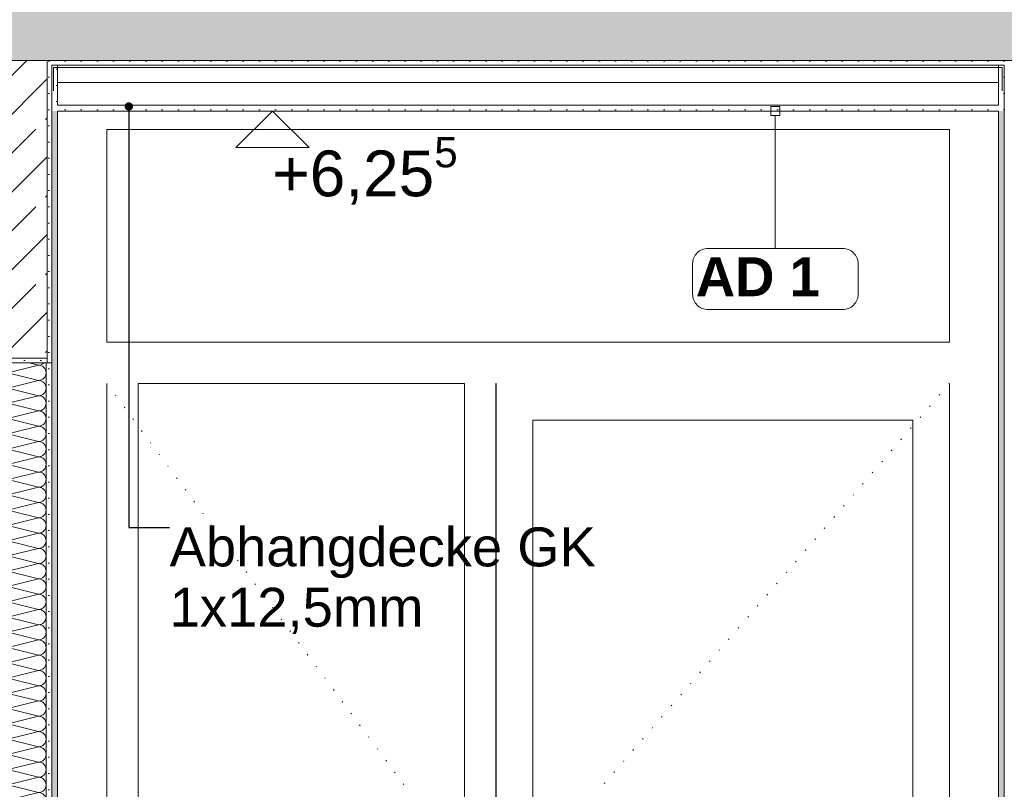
# Model space of a CAD drawing. Header units: metres. Extents: x -17.8 to 3.6, y -5.9 to 16.3.
# Tile 41 of 77: x -8.2 to -6, y 4.8 to 6.5. Entities that reach past the tile are written whole.
import ezdxf

# ---------------------------------------------------------------- set-up
doc = ezdxf.new("R2010")
doc.units = ezdxf.units.M
doc.header["$MEASUREMENT"] = 0
doc.linetypes.add('Wipeout_Contour', pattern=[1, 0, -1])
for name, color, linetype in [('152 - Bemaßung_ Beschriftung.Ausbau', 7, 'Continuous'), ('301 - Elemente.Linie', 7, 'Continuous'), ('603 - Struktur.Bodenplatte_ Decke Roh', 7, 'Continuous'), ('608 - Struktur.Träger', 7, 'Continuous'), ('Neubau_152 - Bemaßung_ Beschriftung.Ausbau', 7, 'Continuous'), ('Neubau_605 - Struktur.Wand Innen', 7, 'Continuous'), ('Neubau_606 - Struktur.Wand Innen Ausbau', 7, 'Continuous'), ('Neubau_651 - Abdeckung.Decke abgehängt_ bekleidet', 7, 'Continuous')]:
    doc.layers.add(name, color=color, linetype=linetype)
doc.styles.add('ERSTELLTER_STIL_1', font='txt')
doc.styles.add('ERSTELLTER_STIL_2', font='txt')
doc.dimstyles.new('ERSTELLTER_STIL__1', dxfattribs={"dimtxt": 0.1, "dimasz": 0.0532, "dimexe": 0.18, "dimexo": 0.0625, "dimgap": 0, "dimtad": 1, "dimzin": 0, "dimdsep": 46, "dimtxsty": 'ERSTELLTER_STIL_1', "dimblk": 'ARROWHEAD_2', "dimblk1": 'ARROWHEAD_2', "dimblk2": 'ARROWHEAD_2', "dimcen": 0.09, "dimse1": 1, "dimse2": 1, "dimclrd": 7, "dimclre": 7, "dimclrt": 7, "dimazin": 0, "dimtfac": 1, "dimtdec": 4, "dimtmove": 0, "dimatfit": 3, "dimfxl": 1, "dimtolj": 1, "dimtzin": 0, "dimarcsym": 0})
doc.dimstyles.new('ERSTELLTER_STIL__4', dxfattribs={"dimtxt": 0.18, "dimasz": 0.03648, "dimexe": 0.18, "dimexo": 0.0625, "dimgap": 0, "dimtad": 0, "dimtih": 1, "dimtoh": 1, "dimdec": 4, "dimzin": 0, "dimdsep": 46, "dimcen": 0.09, "dimadec": 0, "dimazin": 0, "dimtfac": 1, "dimtdec": 4, "dimtmove": 0, "dimatfit": 3, "dimldrblk": 'ARROWHEAD_11', "dimfxl": 1, "dimtolj": 1, "dimtzin": 0, "dimarcsym": 0})
pattern_1 = [(45, (0, 0), (-0.0848528, 0.0848528), []), (45, (-0.04243, 0.04243), (-0.0848528, 0.0848528), [0.09, -0.03])]
pattern_2 = [(45, (0, 0), (-0.01767767, 0.01767767), [0, -0.025])]

# ---------------------------------------------------------------- blocks, each defined once
blk = doc.blocks.new('*X17')
at = {"layer": 'Neubau_606 - Struktur.Wand Innen Ausbau', "color": 1, "linetype": 'Continuous', "lineweight": 5}
for p, q in [((-8.1191, 5.7), (-8.1858, 5.6833)), ((-8.1191, 5.7), (-8.1391, 5.705)), ((-8.1191, 5.6667), (-8.1858, 5.6833)), ((-8.1191, 5.6667), (-8.1858, 5.65)), ((-8.1191, 5.6333), (-8.1858, 5.65)), ((-8.1191, 5.6333), (-8.1858, 5.6167)), ((-8.1191, 5.6), (-8.1858, 5.6167)), ((-8.1191, 5.6), (-8.1858, 5.5833)), ((-8.1191, 5.5667), (-8.1858, 5.5833)), ((-8.1191, 5.5667), (-8.1858, 5.55)), ((-8.1191, 5.5333), (-8.1858, 5.55)), ((-8.1191, 5.5333), (-8.1858, 5.5167)), ((-8.1191, 5.5), (-8.1858, 5.5167)), ((-8.1191, 5.5), (-8.1858, 5.4833)), ((-8.1191, 5.4667), (-8.1858, 5.4833)), ((-8.1191, 5.4667), (-8.1858, 5.45)), ((-8.1191, 5.4333), (-8.1858, 5.45)), ((-8.1191, 5.4333), (-8.1858, 5.4167)), ((-8.1191, 5.4), (-8.1858, 5.4167)), ((-8.1191, 5.4), (-8.1858, 5.3833)), ((-8.1191, 5.3667), (-8.1858, 5.3833)), ((-8.1191, 5.3667), (-8.1858, 5.35)), ((-8.1191, 5.3333), (-8.1858, 5.35)), ((-8.1191, 5.3333), (-8.1858, 5.3167)), ((-8.1191, 5.3), (-8.1858, 5.3167)), ((-8.1191, 5.3), (-8.1858, 5.2833)), ((-8.1191, 5.2667), (-8.1858, 5.2833)), ((-8.1191, 5.2667), (-8.1858, 5.25)), ((-8.1191, 5.2333), (-8.1858, 5.25)), ((-8.1191, 5.2333), (-8.1858, 5.2167)), ((-8.1191, 5.2), (-8.1858, 5.2167)), ((-8.1191, 5.2), (-8.1858, 5.1833)), ((-8.1191, 5.1667), (-8.1858, 5.1833)), ((-8.1191, 5.1667), (-8.1858, 5.15)), ((-8.1191, 5.1333), (-8.1858, 5.15)), ((-8.1191, 5.1333), (-8.1858, 5.1167)), ((-8.1191, 5.1), (-8.1858, 5.1167)), ((-8.1191, 5.1), (-8.1858, 5.0833)), ((-8.1191, 5.0667), (-8.1858, 5.0833)), ((-8.1191, 5.0667), (-8.1858, 5.05)), ((-8.1191, 5.0333), (-8.1858, 5.05)), ((-8.1191, 5.0333), (-8.1858, 5.0167)), ((-8.1191, 5), (-8.1858, 5.0167)), ((-8.1191, 5), (-8.1858, 4.9833)), ((-8.1191, 4.9667), (-8.1858, 4.9833)), ((-8.1191, 4.9667), (-8.1858, 4.95)), ((-8.1191, 4.9333), (-8.1858, 4.95)), ((-8.1191, 4.9333), (-8.1858, 4.9167)), ((-8.1191, 4.9), (-8.1858, 4.9167)), ((-8.1191, 4.9), (-8.1858, 4.8833)), ((-8.1191, 4.8667), (-8.1858, 4.8833)), ((-8.1191, 4.8667), (-8.1858, 4.85)), ((-8.1191, 4.8333), (-8.1858, 4.85)), ((-8.1191, 4.8333), (-8.1858, 4.8167)), ((-8.1191, 4.8), (-8.1858, 4.8167)), ((-8.1191, 4.8), (-8.1858, 4.7833)), ((-8.1191, 4.7667), (-8.1858, 4.7833)), ((-8.1191, 4.7667), (-8.1858, 4.75)), ((-8.1191, 4.7333), (-8.1858, 4.75)), ((-8.1191, 4.7333), (-8.1858, 4.7167)), ((-8.1191, 4.7), (-8.1858, 4.7167)), ((-8.1191, 4.7), (-8.1858, 4.6833)), ((-8.1191, 4.6667), (-8.1858, 4.6833)), ((-8.1191, 4.6667), (-8.1858, 4.65)), ((-8.1191, 4.6333), (-8.1858, 4.65)), ((-8.1191, 4.6333), (-8.1858, 4.6167)), ((-8.1191, 4.6), (-8.1858, 4.6167)), ((-8.1191, 4.6), (-8.1858, 4.5833)), ((-8.1191, 4.5667), (-8.1858, 4.5833)), ((-8.1191, 4.5667), (-8.1858, 4.55)), ((-8.1191, 4.5333), (-8.1858, 4.55)), ((-8.1191, 4.5333), (-8.1858, 4.5167)), ((-8.1191, 4.5), (-8.1858, 4.5167)), ((-8.1191, 4.5), (-8.1858, 4.4833)), ((-8.1191, 4.4667), (-8.1858, 4.4833)), ((-8.1191, 4.4667), (-8.1858, 4.45)), ((-8.1191, 4.4333), (-8.1858, 4.45)), ((-8.1191, 4.4333), (-8.1858, 4.4167)), ((-8.1191, 4.4), (-8.1858, 4.4167)), ((-8.1191, 4.4), (-8.1858, 4.3833)), ((-8.1191, 4.3667), (-8.1858, 4.3833)), ((-8.1191, 4.3667), (-8.1858, 4.35)), ((-8.1191, 4.3333), (-8.1858, 4.35)), ((-8.1191, 4.3333), (-8.1858, 4.3167)), ((-8.1191, 4.3), (-8.1858, 4.3167)), ((-8.1191, 4.3), (-8.1858, 4.2833)), ((-8.1191, 4.2667), (-8.1858, 4.2833)), ((-8.1191, 4.2667), (-8.1858, 4.25)), ((-8.1191, 4.2333), (-8.1858, 4.25)), ((-8.1191, 4.2333), (-8.1858, 4.2167)), ((-8.1191, 4.2), (-8.1858, 4.2167)), ((-8.1191, 4.2), (-8.1858, 4.1833)), ((-8.1191, 4.1667), (-8.1858, 4.1833)), ((-8.1191, 4.1667), (-8.1858, 4.15)), ((-8.1191, 4.1333), (-8.1858, 4.15)), ((-8.1191, 4.1333), (-8.1858, 4.1167)), ((-8.1191, 4.1), (-8.1858, 4.1167)), ((-8.1191, 4.1), (-8.1858, 4.0833)), ((-8.1191, 4.0667), (-8.1858, 4.0833)), ((-8.1191, 4.0667), (-8.1858, 4.05)), ((-8.1191, 4.0333), (-8.1858, 4.05)), ((-8.1191, 4.0333), (-8.1858, 4.0167)), ((-8.1191, 4), (-8.1858, 4.0167)), ((-8.1191, 4), (-8.1858, 3.9833)), ((-8.1191, 3.9667), (-8.1858, 3.9833)), ((-8.1191, 3.9667), (-8.1858, 3.95)), ((-8.1191, 3.9333), (-8.1858, 3.95)), ((-8.1191, 3.9333), (-8.1858, 3.9167)), ((-8.1191, 3.9), (-8.1858, 3.9167)), ((-8.1191, 3.9), (-8.1858, 3.8833)), ((-8.1191, 3.8667), (-8.1858, 3.8833)), ((-8.1191, 3.8667), (-8.1858, 3.85)), ((-8.1191, 3.8333), (-8.1858, 3.85)), ((-8.1191, 3.8333), (-8.1858, 3.8167)), ((-8.1191, 3.8), (-8.1858, 3.8167)), ((-8.1191, 3.8), (-8.1858, 3.7833)), ((-8.1191, 3.7667), (-8.1858, 3.7833)), ((-8.1191, 3.7667), (-8.1858, 3.75)), ((-8.1191, 3.7333), (-8.1858, 3.75)), ((-8.1191, 3.7333), (-8.1858, 3.7167)), ((-8.1191, 3.7), (-8.1858, 3.7167)), ((-8.1191, 3.7), (-8.1858, 3.6833)), ((-8.1191, 3.6667), (-8.1858, 3.6833)), ((-8.1191, 3.6667), (-8.1858, 3.65)), ((-8.1191, 3.6333), (-8.1858, 3.65)), ((-8.1191, 3.6333), (-8.1858, 3.6167)), ((-8.1191, 3.6), (-8.1858, 3.6167)), ((-8.1191, 3.6), (-8.1858, 3.5833)), ((-8.1191, 3.5667), (-8.1858, 3.5833)), ((-8.1191, 3.5667), (-8.1858, 3.55)), ((-8.1191, 3.5333), (-8.1858, 3.55)), ((-8.1191, 3.5333), (-8.1858, 3.5167)), ((-8.1191, 3.5), (-8.1858, 3.5167)), ((-8.1191, 3.5), (-8.1858, 3.4833)), ((-8.1191, 3.4667), (-8.1858, 3.4833)), ((-8.1191, 3.4667), (-8.1858, 3.45)), ((-8.1191, 3.4333), (-8.1858, 3.45)), ((-8.1191, 3.4333), (-8.1858, 3.4167)), ((-8.1191, 3.4), (-8.1858, 3.4167)), ((-8.1191, 3.4), (-8.1858, 3.3833)), ((-8.1191, 3.3667), (-8.1858, 3.3833)), ((-8.1191, 3.3667), (-8.1858, 3.35)), ((-8.1191, 3.3333), (-8.1858, 3.35)), ((-8.1191, 3.3333), (-8.1858, 3.3167)), ((-8.1191, 3.3), (-8.1858, 3.3167)), ((-8.1191, 3.3), (-8.1858, 3.2833)), ((-8.1191, 3.2667), (-8.1858, 3.2833)), ((-8.1191, 3.2667), (-8.1858, 3.25))]:
    blk.add_line(p, q, dxfattribs=at)
for centre, start, end in [((-8.1858, 5.7), 162.5424, 180), ((-8.1858, 5.7), 180, 270), ((-8.1191, 5.7167), 270, 315.573), ((-8.1191, 5.6833), 0, 90), ((-8.1858, 5.6667), 90, 180), ((-8.1191, 5.6833), 270, 0), ((-8.1858, 5.6667), 180, 270), ((-8.1191, 5.65), 0, 90), ((-8.1858, 5.6333), 90, 180), ((-8.1858, 5.6333), 180, 270), ((-8.1191, 5.65), 270, 0), ((-8.1191, 5.6167), 0, 90), ((-8.1858, 5.6), 90, 180), ((-8.1191, 5.6167), 270, 0), ((-8.1858, 5.6), 180, 270), ((-8.1191, 5.5833), 0, 90), ((-8.1858, 5.5667), 90, 180), ((-8.1191, 5.5833), 270, 0), ((-8.1858, 5.5667), 180, 270), ((-8.1858, 5.5333), 90, 180), ((-8.1191, 5.55), 0, 90), ((-8.1191, 5.55), 270, 0), ((-8.1858, 5.5333), 180, 270), ((-8.1191, 5.5167), 0, 90), ((-8.1858, 5.5), 90, 180), ((-8.1191, 5.5167), 270, 0), ((-8.1858, 5.5), 180, 270), ((-8.1858, 5.4667), 90, 180), ((-8.1191, 5.4833), 0, 90), ((-8.1191, 5.4833), 270, 0), ((-8.1858, 5.4667), 180, 270), ((-8.1191, 5.45), 0, 90), ((-8.1858, 5.4333), 90, 180), ((-8.1191, 5.45), 270, 0), ((-8.1858, 5.4333), 180, 270), ((-8.1191, 5.4167), 0, 90), ((-8.1858, 5.4), 90, 180), ((-8.1858, 5.4), 180, 270), ((-8.1191, 5.4167), 270, 0), ((-8.1191, 5.3833), 0, 90), ((-8.1858, 5.3667), 90, 180), ((-8.1191, 5.3833), 270, 0), ((-8.1858, 5.3667), 180, 270), ((-8.1191, 5.35), 0, 90), ((-8.1858, 5.3333), 90, 180), ((-8.1858, 5.3333), 180, 270), ((-8.1191, 5.35), 270, 0), ((-8.1191, 5.3167), 0, 90), ((-8.1858, 5.3), 90, 180), ((-8.1191, 5.3167), 270, 0), ((-8.1858, 5.3), 180, 270), ((-8.1191, 5.2833), 0, 90), ((-8.1858, 5.2667), 90, 180), ((-8.1191, 5.2833), 270, 0), ((-8.1858, 5.2667), 180, 270), ((-8.1858, 5.2333), 90, 180), ((-8.1191, 5.25), 0, 90), ((-8.1191, 5.25), 270, 0), ((-8.1858, 5.2333), 180, 270), ((-8.1191, 5.2167), 0, 90), ((-8.1858, 5.2), 90, 180), ((-8.1191, 5.2167), 270, 0), ((-8.1858, 5.2), 180, 270), ((-8.1858, 5.1667), 90, 180), ((-8.1191, 5.1833), 0, 90), ((-8.1191, 5.1833), 270, 0), ((-8.1858, 5.1667), 180, 270), ((-8.1191, 5.15), 0, 90), ((-8.1858, 5.1333), 90, 180), ((-8.1191, 5.15), 270, 0), ((-8.1858, 5.1333), 180, 270), ((-8.1191, 5.1167), 0, 90), ((-8.1858, 5.1), 90, 180), ((-8.1858, 5.1), 180, 270), ((-8.1191, 5.1167), 270, 0), ((-8.1191, 5.0833), 0, 90), ((-8.1858, 5.0667), 90, 180), ((-8.1191, 5.0833), 270, 0), ((-8.1858, 5.0667), 180, 270), ((-8.1191, 5.05), 0, 90), ((-8.1858, 5.0333), 90, 180), ((-8.1858, 5.0333), 180, 270), ((-8.1191, 5.05), 270, 0), ((-8.1191, 5.0167), 0, 90), ((-8.1858, 5), 90, 180), ((-8.1191, 5.0167), 270, 0), ((-8.1858, 5), 180, 270), ((-8.1191, 4.9833), 0, 90), ((-8.1858, 4.9667), 90, 180), ((-8.1191, 4.9833), 270, 0), ((-8.1858, 4.9667), 180, 270), ((-8.1858, 4.9333), 90, 180), ((-8.1191, 4.95), 0, 90), ((-8.1191, 4.95), 270, 0), ((-8.1858, 4.9333), 180, 270), ((-8.1191, 4.9167), 0, 90), ((-8.1858, 4.9), 90, 180), ((-8.1191, 4.9167), 270, 0), ((-8.1858, 4.9), 180, 270), ((-8.1858, 4.8667), 90, 180), ((-8.1191, 4.8833), 0, 90), ((-8.1191, 4.8833), 270, 0), ((-8.1858, 4.8667), 180, 270), ((-8.1191, 4.85), 0, 90), ((-8.1858, 4.8333), 90, 180), ((-8.1191, 4.85), 270, 0), ((-8.1858, 4.8333), 180, 270), ((-8.1858, 4.8), 90, 180), ((-8.1191, 4.8167), 0, 90), ((-8.1191, 4.8167), 270, 0), ((-8.1858, 4.8), 180, 270), ((-8.1191, 4.7833), 0, 90), ((-8.1858, 4.7667), 90, 180), ((-8.1191, 4.7833), 270, 0), ((-8.1858, 4.7667), 180, 270), ((-8.1191, 4.75), 0, 90), ((-8.1858, 4.7333), 90, 180), ((-8.1858, 4.7333), 180, 270), ((-8.1191, 4.75), 270, 0), ((-8.1191, 4.7167), 0, 90), ((-8.1858, 4.7), 90, 180), ((-8.1191, 4.7167), 270, 0), ((-8.1858, 4.7), 180, 270), ((-8.1191, 4.6833), 0, 90), ((-8.1858, 4.6667), 90, 180), ((-8.1858, 4.6667), 180, 270), ((-8.1191, 4.6833), 270, 0), ((-8.1191, 4.65), 0, 90), ((-8.1858, 4.6333), 90, 180), ((-8.1191, 4.65), 270, 0), ((-8.1858, 4.6333), 180, 270), ((-8.1191, 4.6167), 0, 90), ((-8.1858, 4.6), 90, 180), ((-8.1191, 4.6167), 270, 0), ((-8.1858, 4.6), 180, 270), ((-8.1858, 4.5667), 90, 180), ((-8.1191, 4.5833), 0, 90), ((-8.1191, 4.5833), 270, 0), ((-8.1858, 4.5667), 180, 270), ((-8.1191, 4.55), 0, 90), ((-8.1858, 4.5333), 90, 180), ((-8.1191, 4.55), 270, 0), ((-8.1858, 4.5333), 180, 270), ((-8.1858, 4.5), 90, 180), ((-8.1191, 4.5167), 0, 90), ((-8.1191, 4.5167), 270, 0), ((-8.1858, 4.5), 180, 270), ((-8.1191, 4.4833), 0, 90), ((-8.1858, 4.4667), 90, 180), ((-8.1191, 4.4833), 270, 0), ((-8.1858, 4.4667), 180, 270), ((-8.1191, 4.45), 0, 90), ((-8.1858, 4.4333), 90, 180), ((-8.1858, 4.4333), 180, 270), ((-8.1191, 4.45), 270, 0), ((-8.1191, 4.4167), 0, 90), ((-8.1858, 4.4), 90, 180), ((-8.1191, 4.4167), 270, 0), ((-8.1858, 4.4), 180, 270), ((-8.1191, 4.3833), 0, 90), ((-8.1858, 4.3667), 90, 180), ((-8.1858, 4.3667), 180, 270), ((-8.1191, 4.3833), 270, 0), ((-8.1191, 4.35), 0, 90), ((-8.1858, 4.3333), 90, 180), ((-8.1191, 4.35), 270, 0), ((-8.1858, 4.3333), 180, 270), ((-8.1191, 4.3167), 0, 90), ((-8.1858, 4.3), 90, 180), ((-8.1191, 4.3167), 270, 0), ((-8.1858, 4.3), 180, 270), ((-8.1858, 4.2667), 90, 180), ((-8.1191, 4.2833), 0, 90), ((-8.1191, 4.2833), 270, 0), ((-8.1858, 4.2667), 180, 270), ((-8.1191, 4.25), 0, 90), ((-8.1858, 4.2333), 90, 180), ((-8.1191, 4.25), 270, 0), ((-8.1858, 4.2333), 180, 270), ((-8.1858, 4.2), 90, 180), ((-8.1191, 4.2167), 0, 90), ((-8.1191, 4.2167), 270, 0), ((-8.1858, 4.2), 180, 270), ((-8.1191, 4.1833), 0, 90), ((-8.1858, 4.1667), 90, 180), ((-8.1191, 4.1833), 270, 0), ((-8.1858, 4.1667), 180, 270), ((-8.1858, 4.1333), 90, 180), ((-8.1191, 4.15), 0, 90), ((-8.1191, 4.15), 270, 0), ((-8.1858, 4.1333), 180, 270), ((-8.1191, 4.1167), 0, 90), ((-8.1858, 4.1), 90, 180), ((-8.1191, 4.1167), 270, 0), ((-8.1858, 4.1), 180, 270), ((-8.1191, 4.0833), 0, 90), ((-8.1858, 4.0667), 90, 180), ((-8.1858, 4.0667), 180, 270), ((-8.1191, 4.0833), 270, 0), ((-8.1191, 4.05), 0, 90), ((-8.1858, 4.0333), 90, 180), ((-8.1191, 4.05), 270, 0), ((-8.1858, 4.0333), 180, 270), ((-8.1191, 4.0167), 0, 90), ((-8.1858, 4), 90, 180), ((-8.1858, 4), 180, 270), ((-8.1191, 4.0167), 270, 0), ((-8.1191, 3.9833), 0, 90), ((-8.1858, 3.9667), 90, 180), ((-8.1191, 3.9833), 270, 0), ((-8.1858, 3.9667), 180, 270), ((-8.1191, 3.95), 0, 90), ((-8.1858, 3.9333), 90, 180), ((-8.1191, 3.95), 270, 0), ((-8.1858, 3.9333), 180, 270), ((-8.1858, 3.9), 90, 180), ((-8.1191, 3.9167), 0, 90), ((-8.1191, 3.9167), 270, 0), ((-8.1858, 3.9), 180, 270), ((-8.1191, 3.8833), 0, 90), ((-8.1858, 3.8667), 90, 180), ((-8.1191, 3.8833), 270, 0), ((-8.1858, 3.8667), 180, 270), ((-8.1858, 3.8333), 90, 180), ((-8.1191, 3.85), 0, 90), ((-8.1191, 3.85), 270, 0), ((-8.1858, 3.8333), 180, 270), ((-8.1191, 3.8167), 0, 90), ((-8.1858, 3.8), 90, 180), ((-8.1191, 3.8167), 270, 0), ((-8.1858, 3.8), 180, 270), ((-8.1191, 3.7833), 0, 90), ((-8.1858, 3.7667), 90, 180), ((-8.1858, 3.7667), 180, 270), ((-8.1191, 3.7833), 270, 0), ((-8.1191, 3.75), 0, 90), ((-8.1858, 3.7333), 90, 180), ((-8.1191, 3.75), 270, 0), ((-8.1858, 3.7333), 180, 270), ((-8.1191, 3.7167), 0, 90), ((-8.1858, 3.7), 90, 180), ((-8.1858, 3.7), 180, 270), ((-8.1191, 3.7167), 270, 0), ((-8.1191, 3.6833), 0, 90), ((-8.1858, 3.6667), 90, 180), ((-8.1191, 3.6833), 270, 0), ((-8.1858, 3.6667), 180, 270), ((-8.1191, 3.65), 0, 90), ((-8.1858, 3.6333), 90, 180), ((-8.1191, 3.65), 270, 0), ((-8.1858, 3.6333), 180, 270), ((-8.1858, 3.6), 90, 180), ((-8.1191, 3.6167), 0, 90), ((-8.1191, 3.6167), 270, 0), ((-8.1858, 3.6), 180, 270), ((-8.1191, 3.5833), 0, 90), ((-8.1858, 3.5667), 90, 180), ((-8.1191, 3.5833), 270, 0), ((-8.1858, 3.5667), 180, 270), ((-8.1858, 3.5333), 90, 180), ((-8.1191, 3.55), 0, 90), ((-8.1191, 3.55), 270, 0), ((-8.1858, 3.5333), 180, 270), ((-8.1191, 3.5167), 0, 90), ((-8.1858, 3.5), 90, 180), ((-8.1191, 3.5167), 270, 0), ((-8.1858, 3.5), 180, 270), ((-8.1858, 3.4667), 90, 180), ((-8.1191, 3.4833), 0, 90), ((-8.1191, 3.4833), 270, 0), ((-8.1858, 3.4667), 180, 270), ((-8.1191, 3.45), 0, 90), ((-8.1858, 3.4333), 90, 180), ((-8.1191, 3.45), 270, 0), ((-8.1858, 3.4333), 180, 270), ((-8.1191, 3.4167), 0, 90), ((-8.1858, 3.4), 90, 180), ((-8.1858, 3.4), 180, 270), ((-8.1191, 3.4167), 270, 0), ((-8.1191, 3.3833), 0, 90), ((-8.1858, 3.3667), 90, 180), ((-8.1191, 3.3833), 270, 0), ((-8.1858, 3.3667), 180, 270), ((-8.1191, 3.35), 0, 90), ((-8.1858, 3.3333), 90, 180), ((-8.1858, 3.3333), 180, 270), ((-8.1191, 3.35), 270, 0), ((-8.1191, 3.3167), 0, 90), ((-8.1858, 3.3), 90, 180), ((-8.1191, 3.3167), 270, 0), ((-8.1858, 3.3), 180, 270), ((-8.1191, 3.2833), 0, 90), ((-8.1858, 3.2667), 90, 180), ((-8.1191, 3.2833), 270, 0), ((-8.1858, 3.2667), 180, 270), ((-8.1191, 3.25), 0, 90)]:
    blk.add_arc(centre, 0.0167, start, end, dxfattribs=at)
blk = doc.blocks.new('*D92')
at = {"layer": '152 - Bemaßung_ Beschriftung.Ausbau', "color": 7, "linetype": 'Continuous', "lineweight": 5}
for p, q in [((-14.855, 0), (-14.855, 13.3199)), ((-14.8025, 0), (-14.9075, 0)), ((-14.89, 0.0202), (-14.82, -0.0202)), ((-14.855, -1.75), (-14.855, 0)), ((-14.89, -1.7298), (-14.82, -1.7702)), ((-14.8025, -1.75), (-14.9075, -1.75))]:
    blk.add_line(p, q, dxfattribs=at)
at = {"color": 254, "linetype": 'Wipeout_Contour', "lineweight": 0, "ltscale": 59.837338}
blk.add_wipeout([(-14.8563, -1.0268), (-14.8563, -0.7232), (-14.9938, -0.7232), (-14.9938, -1.0268)], dxfattribs=at).dxf.layer = '152 - Bemaßung_ Beschriftung.Ausbau'
at = {"layer": '152 - Bemaßung_ Beschriftung.Ausbau', "color": 7, "lineweight": 5, "insert": (-14.875, -1.008), "char_height": 0.1, "attachment_point": 7, "rotation": 90, "style": 'ERSTELLTER_STIL_1'}
blk.add_mtext('\\A1;{\\pql;\\fArial|b0|i0|c0|p38;1,75}', dxfattribs=at)
blk = doc.blocks.new('ARROWHEAD_2')
at = {"color": 0, "linetype": 'Continuous', "lineweight": 0}
for p, q in [((-0.378, -0.655), (0.378, 0.655)), ((0, 0), (-1, 0))]:
    blk.add_line(p, q, dxfattribs=at)
blk = doc.blocks.new('*D93')
at = {"layer": '152 - Bemaßung_ Beschriftung.Ausbau', "color": 7, "linetype": 'Continuous', "lineweight": 5}
for p, q in [((-14.855, 13.3199), (-14.855, 13.3541)), ((-14.82, 13.2997), (-14.89, 13.3401)), ((-14.8025, 13.3199), (-14.9075, 13.3199)), ((-14.855, 0), (-14.855, 13.3199)), ((-14.89, 0.0202), (-14.82, -0.0202))]:
    blk.add_line(p, q, dxfattribs=at)
at = {"color": 254, "linetype": 'Wipeout_Contour', "lineweight": 0, "ltscale": 65.424627}
blk.add_wipeout([(-14.8563, 6.4201), (-14.8563, 6.8997), (-14.9938, 6.8997), (-14.9938, 6.4201)], dxfattribs=at).dxf.layer = '152 - Bemaßung_ Beschriftung.Ausbau'
at = {"layer": '152 - Bemaßung_ Beschriftung.Ausbau', "color": 7, "lineweight": 5, "insert": (-14.8556, 6.4389), "char_height": 0.1, "attachment_point": 7, "rotation": 90, "style": 'ERSTELLTER_STIL_1'}
blk.add_mtext('\\A1;{\\pql;\\fArial|b0|i0|c0|p38;13,31\\fArial|b0|i0|c0|p38;\\A1{\\H.66x;\\S99^  ;}}', dxfattribs=at)
blk = doc.blocks.new('*D100')
at = {"layer": '152 - Bemaßung_ Beschriftung.Ausbau', "color": 7, "linetype": 'Continuous', "lineweight": 5}
for p, q in [((-14.39, 6.1652), (-14.32, 6.1248)), ((-14.3025, 6.145), (-14.4075, 6.145)), ((-14.355, 4.135), (-14.355, 6.145)), ((-14.39, 4.1552), (-14.32, 4.1148)), ((-14.3025, 4.135), (-14.4075, 4.135))]:
    blk.add_line(p, q, dxfattribs=at)
at = {"color": 254, "linetype": 'Wipeout_Contour', "lineweight": 0, "ltscale": 61.298089}
blk.add_wipeout([(-14.3563, 4.9882), (-14.3563, 5.2918), (-14.4938, 5.2918), (-14.4938, 4.9882)], dxfattribs=at).dxf.layer = '152 - Bemaßung_ Beschriftung.Ausbau'
at = {"layer": '152 - Bemaßung_ Beschriftung.Ausbau', "color": 7, "lineweight": 5, "insert": (-14.375, 5.007), "char_height": 0.1, "attachment_point": 7, "rotation": 90, "style": 'ERSTELLTER_STIL_1'}
blk.add_mtext('\\A1;{\\pql;\\fArial|b0|i0|c0|p38;2,01}', dxfattribs=at)
blk = doc.blocks.new('*D101')
at = {"layer": '152 - Bemaßung_ Beschriftung.Ausbau', "color": 7, "linetype": 'Continuous', "lineweight": 5}
for p, q in [((-14.39, 6.7152), (-14.32, 6.6748)), ((-14.3025, 6.695), (-14.4075, 6.695)), ((-14.355, 6.145), (-14.355, 6.695)), ((-14.39, 6.1652), (-14.32, 6.1248)), ((-14.3025, 6.145), (-14.4075, 6.145))]:
    blk.add_line(p, q, dxfattribs=at)
at = {"color": 254, "linetype": 'Wipeout_Contour', "lineweight": 0, "ltscale": 63.196964}
blk.add_wipeout([(-14.3563, 6.3254), (-14.3563, 6.5146), (-14.4938, 6.5146), (-14.4938, 6.3254)], dxfattribs=at).dxf.layer = '152 - Bemaßung_ Beschriftung.Ausbau'
at = {"layer": '152 - Bemaßung_ Beschriftung.Ausbau', "color": 7, "lineweight": 5, "insert": (-14.375, 6.3441), "char_height": 0.1, "attachment_point": 7, "rotation": 90, "style": 'ERSTELLTER_STIL_1'}
blk.add_mtext('\\A1;{\\pql;\\fArial|b0|i0|c0|p38;55}', dxfattribs=at)
blk = doc.blocks.new('ARROWHEAD_11')
at = {"color": 0, "linetype": 'Continuous', "lineweight": 0}
blk.add_line((0, 0), (-1, 0), dxfattribs=at)
at = {"color": 0, "linetype": 'Continuous', "lineweight": 0, "const_width": 0.25, "flags": 128}
blk.add_lwpolyline([(-0.125, 0, 1), (0.125, 0, 1)], format="xyb", close=True, dxfattribs=at)

msp = doc.modelspace()

# ---------------------------------------------------------------- hatches: boundary and pattern name
at = {"layer": '603 - Struktur.Bodenplatte_ Decke Roh', "linetype": 'Continuous', "lineweight": 5}
h = msp.add_hatch(dxfattribs=at)
h.set_pattern_fill('Beton__Stahlbeton_0001', style=0, pattern_type=2)
h.set_pattern_definition(pattern_1)
h.paths.add_polyline_path([(-0.005, 6.365), (-0.005, 6.615), (-13.695, 6.615), (-13.695, 6.365), (-13.455, 6.365), (-13.31, 6.365), (-12.99, 6.365), (-8.51, 6.365), (-8.09, 6.365), (-6.01, 6.365), (-5.79, 6.365), (-5.41, 6.365), (-5.19, 6.365), (-0.71, 6.365), (-0.39, 6.365), (-0.245, 6.365)])
h = msp.add_hatch(dxfattribs=at)
h.set_pattern_fill('Gips_0001', style=0, pattern_type=2)
h.set_pattern_definition(pattern_2)
h.paths.add_polyline_path([(-6.01, 6.365), (-8.09, 6.365), (-8.09, 6.355), (-6.01, 6.355)])
at = {"layer": '608 - Struktur.Träger', "linetype": 'Continuous', "lineweight": 5}
h = msp.add_hatch(dxfattribs=at)
h.set_pattern_fill('Beton__Stahlbeton_0001', style=0, pattern_type=2)
h.set_pattern_definition(pattern_1)
h.paths.add_polyline_path([(-8.1, 6.365), (-8.5, 6.365), (-8.5, 5.715), (-8.1, 5.715)])
h = msp.add_hatch(dxfattribs=at)
h.set_pattern_fill('Gips_0001', style=0, pattern_type=2)
h.set_pattern_definition(pattern_2)
h.paths.add_polyline_path([(-8.1, 5.715), (-8.1, 5.705), (-8.09, 5.705), (-8.09, 6.365), (-8.1, 6.365)])
h = msp.add_hatch(dxfattribs=at)
h.set_pattern_fill('Gips_0001', style=0, pattern_type=2)
h.set_pattern_definition(pattern_2)
h.paths.add_polyline_path([(-6.01, 5.705), (-6, 5.705), (-6, 5.715), (-6, 6.365), (-6.01, 6.365)])
h = msp.add_hatch(dxfattribs=at)
h.set_pattern_fill('Gips_0001', style=0, pattern_type=2)
h.set_pattern_definition(pattern_2)
h.paths.add_polyline_path([(-8.5, 5.705), (-8.1, 5.705), (-8.1, 5.715), (-8.5, 5.715)])
at = {"layer": 'Neubau_606 - Struktur.Wand Innen Ausbau', "linetype": 'Continuous', "lineweight": 5}
h = msp.add_hatch(dxfattribs=at)
h.set_pattern_fill('Gips_0001', style=0, pattern_type=2)
h.set_pattern_definition(pattern_2)
h.paths.add_polyline_path([(-8.0775, 6.2675), (-8.0775, 6.355), (-8.09, 6.355), (-8.09, 6.2675)])
h = msp.add_hatch(dxfattribs=at)
h.set_pattern_fill('Gips_0001', style=0, pattern_type=2)
h.set_pattern_definition(pattern_2)
h.paths.add_polyline_path([(-6.0225, 6.355), (-6.0225, 6.2675), (-6.01, 6.2675), (-6.01, 6.355)])
h = msp.add_hatch(dxfattribs=at)
h.set_pattern_fill('Gips_0001', style=0, pattern_type=2)
h.set_pattern_definition(pattern_2)
h.paths.add_polyline_path([(-8.09, 3.25), (-8.0775, 3.25), (-8.0775, 6.255), (-8.09, 6.255), (-8.09, 5.705)])
h = msp.add_hatch(dxfattribs=at)
h.set_pattern_fill('Gips_0001', style=0, pattern_type=2)
h.set_pattern_definition(pattern_2)
h.paths.add_polyline_path([(-6.0225, 3.25), (-6.01, 3.25), (-6.01, 5.705), (-6.01, 6.255), (-6.0225, 6.255)])
h = msp.add_hatch(dxfattribs=at)
h.set_pattern_fill('Gips_0001', style=0, pattern_type=2)
h.set_pattern_definition(pattern_2)
h.paths.add_polyline_path([(-8.1025, 5.705), (-8.1025, 3.25), (-8.09, 3.25), (-8.09, 5.705)])
at = {"layer": 'Neubau_651 - Abdeckung.Decke abgehängt_ bekleidet', "linetype": 'Continuous', "lineweight": 5}
h = msp.add_hatch(dxfattribs=at)
h.set_pattern_fill('Gips_0001', style=0, pattern_type=2)
h.set_pattern_definition(pattern_2)
h.paths.add_polyline_path([(-8.09, 6.255), (-6.01, 6.255), (-6.01, 6.2675), (-8.09, 6.2675)])

# ---------------------------------------------------------------- linework, layer by layer
at = {"layer": '301 - Elemente.Linie', "color": 92, "linetype": 'Continuous', "lineweight": 9, "true_color": 0x00be00, "flags": 128}
msp.add_lwpolyline([(-8.0866, 6.2992), (-8.0866, 6.3501), (-6.0146, 6.3501), (-6.0146, 6.2992)], dxfattribs=at)
at = {"layer": '603 - Struktur.Bodenplatte_ Decke Roh', "color": 7, "linetype": 'Continuous', "lineweight": 5}
msp.add_line((-6.0225, 6.355), (-8.0775, 6.355), dxfattribs=at)
at = {"layer": '603 - Struktur.Bodenplatte_ Decke Roh', "color": 7, "linetype": 'Continuous', "lineweight": 13, "flags": 128}
msp.add_lwpolyline([(-0.245, 6.365), (-0.39, 6.365), (-0.4, 6.365), (-0.7, 6.365), (-0.71, 6.365), (-5.19, 6.365), (-5.2, 6.365), (-5.4, 6.365), (-5.41, 6.365), (-5.79, 6.365), (-5.8, 6.365), (-6, 6.365), (-6.01, 6.365), (-8.09, 6.365), (-8.1, 6.365), (-8.5, 6.365), (-8.51, 6.365), (-12.99, 6.365), (-13, 6.365), (-13.3, 6.365), (-13.31, 6.365), (-13.455, 6.365)], dxfattribs=at)
at = {"layer": '608 - Struktur.Träger', "color": 7, "linetype": 'Continuous', "lineweight": 13}
for p, q in [((-8.1, 6.365), (-8.1, 5.715)), ((-8.1, 5.715), (-8.5, 5.715))]:
    msp.add_line(p, q, dxfattribs=at)
at = {"layer": '608 - Struktur.Träger', "color": 7, "linetype": 'Continuous', "lineweight": 5}
for p, q in [((-8.09, 6.2675), (-8.09, 6.255)), ((-6.01, 6.2675), (-6.01, 6.255)), ((-8.1, 5.715), (-8.1, 5.705))]:
    msp.add_line(p, q, dxfattribs=at)
at = {"layer": 'Neubau_605 - Struktur.Wand Innen', "color": 1, "linetype": 'Continuous', "lineweight": 5}
for p, q in [((-7.97, 5.75), (-7.97, 6.215)), ((-7.97, 6.215), (-6.13, 6.215)), ((-6.13, 6.215), (-6.13, 5.75)), ((-6.13, 5.75), (-7.97, 5.75)), ((-7.97, 5.66), (-7.9688, 5.6584)), ((-7.97, 5.66), (-7.97, 3.365)), ((-7.97, 3.365), (-7.97, 5.66)), ((-7.9014, 4.1216), (-7.9014, 5.66)), ((-7.9014, 5.66), (-7.1888, 5.66)), ((-7.1888, 5.66), (-7.1888, 4.1216)), ((-7.1201, 3.365), (-7.1201, 5.66)), ((-7.1201, 5.66), (-7.1198, 5.66)), ((-7.1198, 3.365), (-7.1198, 5.66)), ((-6.1299, 5.66), (-6.1312, 5.6585)), ((-6.13, 5.66), (-6.13, 3.365)), ((-6.1299, 5.66), (-6.1299, 3.365)), ((-7.951, 5.6343), (-7.9498, 5.6327)), ((-6.1508, 5.6358), (-6.1521, 5.6343)), ((-7.9319, 5.6086), (-7.9308, 5.607)), ((-6.1717, 5.6115), (-6.173, 5.61)), ((-7.9129, 5.5829), (-7.9117, 5.5812)), ((-6.2099, 5.5798), (-7.0398, 5.5798)), ((-7.0398, 5.5798), (-7.0398, 4.425)), ((-6.2099, 4.1216), (-6.2099, 5.5798)), ((-6.1926, 5.5873), (-6.1939, 5.5858)), ((-7.8938, 5.5571), (-7.8927, 5.5555)), ((-6.2135, 5.5631), (-6.2148, 5.5616)), ((-7.8748, 5.5314), (-7.8736, 5.5298)), ((-6.2344, 5.5388), (-6.2357, 5.5373)), ((-7.8558, 5.5057), (-7.8546, 5.5041)), ((-6.2553, 5.5146), (-6.2567, 5.5131)), ((-6.2762, 5.4904), (-6.2776, 5.4889)), ((-7.8367, 5.48), (-7.8355, 5.4784)), ((-6.2972, 5.4662), (-6.2985, 5.4646)), ((-7.8177, 5.4543), (-7.8165, 5.4527)), ((-6.3181, 5.4419), (-6.3194, 5.4404)), ((-7.7986, 5.4286), (-7.7974, 5.427)), ((-7.7796, 5.4029), (-7.7784, 5.4012)), ((-6.339, 5.4177), (-6.3403, 5.4162)), ((-7.7605, 5.3771), (-7.7593, 5.3755)), ((-6.3599, 5.3935), (-6.3612, 5.392)), ((-6.3808, 5.3692), (-6.3821, 5.3677)), ((-7.7415, 5.3514), (-7.7403, 5.3498)), ((-6.4017, 5.345), (-6.403, 5.3435)), ((-7.7224, 5.3257), (-7.7212, 5.3241)), ((-6.4226, 5.3208), (-6.4239, 5.3193)), ((-7.7034, 5.3), (-7.7022, 5.2984)), ((-6.4435, 5.2965), (-6.4448, 5.295)), ((-7.6843, 5.2743), (-7.6832, 5.2727)), ((-6.4644, 5.2723), (-6.4657, 5.2708)), ((-7.6653, 5.2486), (-7.6641, 5.247)), ((-6.4853, 5.2481), (-6.4866, 5.2466)), ((-7.6463, 5.2228), (-7.6451, 5.2212)), ((-6.5062, 5.2239), (-6.5075, 5.2223)), ((-7.6272, 5.1971), (-7.626, 5.1955)), ((-6.5271, 5.1996), (-6.5284, 5.1981)), ((-7.6082, 5.1714), (-7.607, 5.1698)), ((-6.548, 5.1754), (-6.5493, 5.1739)), ((-7.5891, 5.1457), (-7.5879, 5.1441)), ((-6.5689, 5.1512), (-6.5702, 5.1497)), ((-7.5701, 5.12), (-7.5689, 5.1184)), ((-6.5898, 5.1269), (-6.5911, 5.1254)), ((-6.6107, 5.1027), (-6.612, 5.1012)), ((-7.551, 5.0943), (-7.5498, 5.0927)), ((-6.6316, 5.0785), (-6.6329, 5.077)), ((-7.532, 5.0686), (-7.5308, 5.067)), ((-6.6525, 5.0542), (-6.6538, 5.0527)), ((-7.5129, 5.0428), (-7.5117, 5.0412)), ((-7.4939, 5.0171), (-7.4927, 5.0155)), ((-6.6734, 5.03), (-6.6747, 5.0285)), ((-7.4748, 4.9914), (-7.4737, 4.9898)), ((-6.6943, 5.0058), (-6.6956, 5.0043)), ((-6.7152, 4.9816), (-6.7165, 4.98)), ((-7.4558, 4.9657), (-7.4546, 4.9641)), ((-6.7361, 4.9573), (-6.7374, 4.9558)), ((-7.4367, 4.94), (-7.4356, 4.9384)), ((-6.757, 4.9331), (-6.7583, 4.9316)), ((-7.4177, 4.9143), (-7.4165, 4.9127)), ((-6.7779, 4.9089), (-6.7792, 4.9074)), ((-7.3987, 4.8886), (-7.3975, 4.8869)), ((-6.7988, 4.8846), (-6.8001, 4.8831)), ((-7.3796, 4.8628), (-7.3784, 4.8612)), ((-6.8197, 4.8604), (-6.821, 4.8589)), ((-7.3606, 4.8371), (-7.3594, 4.8355)), ((-6.8406, 4.8362), (-6.8419, 4.8347)), ((-7.3415, 4.8114), (-7.3403, 4.8098)), ((-6.8615, 4.8119), (-6.8628, 4.8104)), ((-7.3225, 4.7857), (-7.3213, 4.7841)), ((-6.8824, 4.7877), (-6.8837, 4.7862))]:
    msp.add_line(p, q, dxfattribs=at)
at = {"layer": 'Neubau_606 - Struktur.Wand Innen Ausbau', "color": 1, "linetype": 'Continuous', "lineweight": 9}
for p, q in [((-8.09, 6.355), (-8.09, 6.2675)), ((-6.01, 6.355), (-6.01, 6.2675))]:
    msp.add_line(p, q, dxfattribs=at)
at = {"layer": 'Neubau_606 - Struktur.Wand Innen Ausbau', "color": 1, "linetype": 'Continuous', "lineweight": 13}
for p, q in [((-8.0775, 6.355), (-8.09, 6.355)), ((-8.0775, 6.355), (-8.0775, 6.3175)), ((-6.0225, 6.355), (-6.0225, 6.3175)), ((-6.01, 6.355), (-6.0225, 6.355)), ((-8.0775, 6.3175), (-8.0775, 6.2675)), ((-6.0225, 6.3175), (-6.0225, 6.2675)), ((-8.0775, 6.255), (-8.0775, 3.365)), ((-6.0225, 6.255), (-6.0225, 3.365)), ((-8.1025, 5.705), (-8.1025, 3.25))]:
    msp.add_line(p, q, dxfattribs=at)
at = {"layer": 'Neubau_606 - Struktur.Wand Innen Ausbau', "color": 1, "linetype": 'Continuous', "lineweight": 9, "flags": 128}
for points in [[(-8.09, 6.255), (-8.09, 5.705), (-8.09, 3.25)], [(-6.01, 6.255), (-6.01, 5.705), (-6.01, 3.25)]]:
    msp.add_lwpolyline(points, dxfattribs=at)
at = {"layer": 'Neubau_606 - Struktur.Wand Innen Ausbau', "color": 1, "linetype": 'Continuous', "lineweight": 13, "flags": 128}
msp.add_lwpolyline([(-8.09, 5.705), (-8.1, 5.705), (-8.1025, 5.705), (-8.2025, 5.705), (-8.215, 5.705), (-8.2275, 5.705)], dxfattribs=at)
at = {"layer": 'Neubau_651 - Abdeckung.Decke abgehängt_ bekleidet', "color": 1, "linetype": 'Continuous', "lineweight": 5}
for p, q in [((-6.0225, 6.3175), (-8.0775, 6.3175)), ((-6.0225, 6.2675), (-8.0775, 6.2675)), ((-6.0225, 6.255), (-8.0775, 6.255))]:
    msp.add_line(p, q, dxfattribs=at)

# ---------------------------------------------------------------- block references
at = {"layer": 'Neubau_606 - Struktur.Wand Innen Ausbau', "color": 1, "linetype": 'Continuous', "lineweight": 5}
msp.add_blockref('*X17', (0, 0), dxfattribs=at)

# ---------------------------------------------------------------- next in the draw order: dimensions: what is measured, and where the dimension line sits
at = {"layer": '152 - Bemaßung_ Beschriftung.Ausbau', "color": 7, "linetype": 'Continuous', "lineweight": 5}
dim = msp.add_linear_dim(base=(-14.855, 0), p1=(0.115, -1.75), p2=(-13.445, 0), angle=90, dimstyle='ERSTELLTER_STIL__1', dxfattribs=at)
dim.commit()
dim.dimension.update_dxf_attribs({"geometry": '*D92', "text_midpoint": (-14.925, -0.8781), "dimtype": 160, "text_rotation": 90})

# ---------------------------------------------------------------- next in the draw order: dimensions: what is measured, and where the dimension line sits
dim = msp.add_linear_dim(base=(-14.855, 13.3199), p1=(-13.445, 0), p2=(0.145, 13.3199), angle=90, dimstyle='ERSTELLTER_STIL__1', dxfattribs=at)
dim.commit()
dim.dimension.update_dxf_attribs({"geometry": '*D93', "text_midpoint": (-14.925, 6.7801), "dimtype": 160, "text_rotation": 90})

# ---------------------------------------------------------------- next in the draw order: dimensions: what is measured, and where the dimension line sits
dim = msp.add_linear_dim(base=(-14.355, 6.145), p1=(-0.125, 4.135), p2=(-0.125, 6.145), angle=90, dimstyle='ERSTELLTER_STIL__1', dxfattribs=at)
dim.commit()
dim.dimension.update_dxf_attribs({"geometry": '*D100', "text_midpoint": (-14.425, 5.1369), "dimtype": 160, "text_rotation": 90})

# ---------------------------------------------------------------- next in the draw order: linework, layer by layer
at = {"layer": '152 - Bemaßung_ Beschriftung.Ausbau', "color": 7, "linetype": 'Continuous', "lineweight": 9, "flags": 128}
msp.add_lwpolyline([(-6.3627, 5.955, -0.414214), (-6.3293, 5.9216), (-6.3293, 5.8548, -0.414214), (-6.3627, 5.8214), (-6.6573, 5.8214, -0.414214), (-6.6906, 5.8548), (-6.6906, 5.9216, -0.414214), (-6.6573, 5.955)], format="xyb", close=True, dxfattribs=at)

# ---------------------------------------------------------------- next in the draw order: texts
at = {"layer": '152 - Bemaßung_ Beschriftung.Ausbau', "color": 7, "lineweight": 9, "insert": (-6.51, 5.9356), "char_height": 0.085, "attachment_point": 2, "style": 'ERSTELLTER_STIL_2'}
msp.add_mtext('\\A1;{\\pqc;\\pt0,1;\\fArial|b1|i0|c0|p38;AD 1 \\fArial|b1|i0|c0|p38;\\A1{\\H.66x;\\S^  ;}\\fArial|b1|i0|c0|p38;\\fArial|b1|i0|c0|p38;\\A1{\\H.66x;\\S^  ;}\\fArial|b1|i0|c0|p38;\\fArial|b1|i0|c0|p38;\\fArial|b1|i0|c0|p38;\\fArial|b1|i0|c0|p38;\\fArial|b1|i0|c0|p38;\\fArial|b1|i0|c0|p38;\\fArial|b1|i0|c0|p38;\\fArial|b1|i0|c0|p38;\\fArial|b1|i0|c0|p38;\\fArial|b1|i0|c0|p38;\\fArial|b1|i0|c0|p38;\\fArial|b1|i0|c0|p38;\\fArial|b1|i0|c0|p38;\\fArial|b1|i0|c0|p38;\\fArial|b1|i0|c0|p38;\\fArial|b1|i0|c0|p38;\\fArial|b1|i0|c0|p38;\\fArial|b1|i0|c0|p38;\\fArial|b1|i0|c0|p38;\\fArial|b1|i0|c0|p38;\\fArial|b1|i0|c0|p38;\\fArial|b1|i0|c0|p38;\\fArial|b1|i0|c0|p38;\\fArial|b1|i0|c0|p38;\\fArial|b1|i0|c0|p38;\\fArial|b1|i0|c0|p38;\\fArial|b1|i0|c0|p38;\\fArial|b1|i0|c0|p38;\\fArial|b1|i0|c0|p38;\\fArial|b1|i0|c0|p38;\\fArial|b1|i0|c0|p38;\\fArial|b1|i0|c0|p38;\\fArial|b1|i0|c0|p38;\\fArial|b1|i0|c0|p38;\\fArial|b1|i0|c0|p38;\\fArial|b1|i0|c0|p38;\\fArial|b1|i0|c0|p38;\\fArial|b1|i0|c0|p38;\\fArial|b1|i0|c0|p38;\\fArial|b1|i0|c0|p38;\\fArial|b1|i0|c0|p38;\\fArial|b1|i0|c0|p38;\\fArial|b1|i0|c0|p38;\\fArial|b1|i0|c0|p38;}', dxfattribs=at)
at = {"layer": 'Neubau_152 - Bemaßung_ Beschriftung.Ausbau', "color": 1, "linetype": 'Continuous', "lineweight": 13, "insert": (-7.8327, 5.3456), "char_height": 0.085, "attachment_point": 1, "line_spacing_factor": 0.929504, "style": 'ERSTELLTER_STIL_1'}
msp.add_mtext('\\A1;{\\pql;\\fArial|b0|i0|c0|p38;Abhangdecke GK\\P\\pql;\\fArial|b0|i0|c0|p38;1x12,5mm}', dxfattribs=at)

# ---------------------------------------------------------------- next in the draw order: dimensions: what is measured, and where the dimension line sits
at = {"layer": '152 - Bemaßung_ Beschriftung.Ausbau', "color": 7, "linetype": 'Continuous', "lineweight": 5}
dim = msp.add_linear_dim(base=(-14.355, 6.695), p1=(-0.125, 6.145), p2=(-0.255, 6.695), angle=90, dimstyle='ERSTELLTER_STIL__1', dxfattribs=at)
dim.commit()
dim.dimension.update_dxf_attribs({"geometry": '*D101', "text_midpoint": (-14.425, 6.4203), "dimtype": 160, "text_rotation": 90})

# ---------------------------------------------------------------- next in the draw order: linework, layer by layer
for p, q in [((-7.6083, 6.255), (-7.6883, 6.175)), ((-7.6083, 6.255), (-7.6683, 6.255)), ((-7.6083, 6.255), (-7.5483, 6.255)), ((-7.5283, 6.175), (-7.6083, 6.255)), ((-7.6883, 6.175), (-7.5283, 6.175))]:
    msp.add_line(p, q, dxfattribs=at)
at = {"layer": '152 - Bemaßung_ Beschriftung.Ausbau', "color": 7, "linetype": 'Continuous', "lineweight": 9}
msp.add_line((-6.51, 6.245), (-6.51, 5.955), dxfattribs=at)
at = {"layer": '152 - Bemaßung_ Beschriftung.Ausbau', "color": 7, "linetype": 'Continuous', "lineweight": 9, "flags": 128}
msp.add_lwpolyline([(-6.5, 6.265), (-6.52, 6.265), (-6.52, 6.245), (-6.5, 6.245)], close=True, dxfattribs=at)

# ---------------------------------------------------------------- next in the draw order: wipeouts: each hides what was drawn before it
at = {"color": 254, "linetype": 'Wipeout_Contour', "lineweight": 0, "ltscale": 38.498788}
msp.add_wipeout([(-7.623, 6.0443), (-7.1969, 6.0443), (-7.1969, 6.1738), (-7.623, 6.1738)], dxfattribs=at).dxf.layer = '152 - Bemaßung_ Beschriftung.Ausbau'

# ---------------------------------------------------------------- next in the draw order: texts
at = {"layer": '152 - Bemaßung_ Beschriftung.Ausbau', "color": 7, "lineweight": 5, "insert": (-7.6083, 6.0396), "char_height": 0.1, "attachment_point": 7, "style": 'ERSTELLTER_STIL_1'}
msp.add_mtext('\\A1;{\\pql;\\fArial|b0|i0|c0|p38;+6,25\\fArial|b0|i0|c0|p38;\\A1{\\H.66x;\\S5^  ;}}', dxfattribs=at)

# ---------------------------------------------------------------- next in the draw order: leaders
at = {"layer": 'Neubau_152 - Bemaßung_ Beschriftung.Ausbau', "color": 1, "linetype": 'Continuous', "lineweight": 13, "annotation_type": 0, "has_hookline": 1, "hookline_direction": 0, "text_width": 0.9296}
msp.add_leader([(-7.9218, 6.265), (-7.9218, 5.3456), (-7.8327, 5.3456)], dimstyle='ERSTELLTER_STIL__4', dxfattribs=at)

doc.saveas('drawing.dxf')
